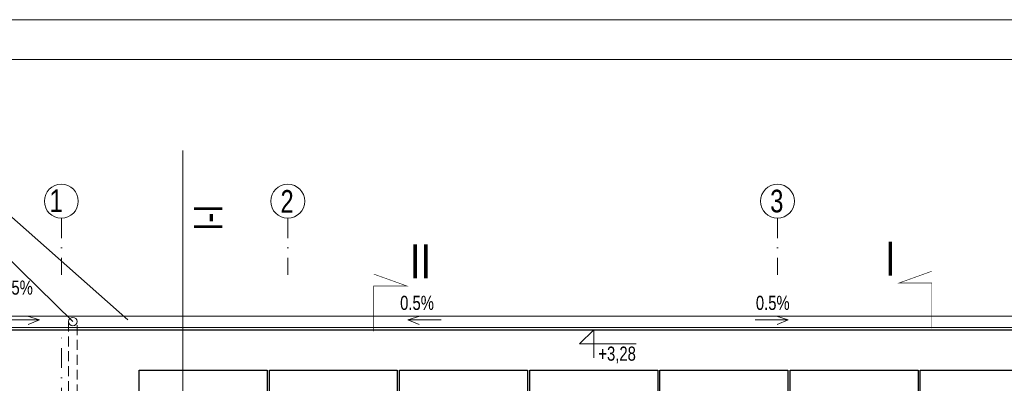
# Model space of a CAD drawing. Header units: inches. Extents: x 57112 to 98566, y -51777 to -16564.
# Tile 131 of 138: x 80411 to 81281, y -20145 to -19824. Entities that reach past the tile are written whole.
import ezdxf

# ---------------------------------------------------------------- set-up
doc = ezdxf.new("R2010")
doc.units = ezdxf.units.IN
doc.header["$MEASUREMENT"] = 0
doc.linetypes.add('DASHDOT', pattern=[1, 0.5, -0.25, 0, -0.25])
doc.linetypes.add('HIDDEN', pattern=[0.375, 0.25, -0.125])
doc.layers.get('0').update_dxf_attribs({"color": 251, "lineweight": 0})
for name, color, linetype, lineweight in [('A--tabelka rysunku', 7, 'Continuous', 0), ('p-- linia przekroju I-AB', 250, 'Continuous', 40), ('p--dach', 251, 'Continuous', 30), ('p--dach-rura spustowa', 2, 'Continuous', 0), ('p--dach-rynna', 251, 'Continuous', 0), ('p--fotowoltaika', 250, 'Continuous', 30), ('p--koty wysok.', 251, 'Continuous', 0), ('p--opisy dodatkowe', 251, 'Continuous', 0), ('p--osie konstr', 250, 'DASHDOT', 15), ('p--osie konstr.-NR', 250, 'DASHDOT', 15), ('p--podpis rysunku', 7, 'Continuous', 0)]:
    doc.layers.add(name, color=color, linetype=linetype, lineweight=lineweight)
doc.styles.add('1-50', font='arial.ttf', dxfattribs={"width": 0.75, "height": 12.5})
doc.styles.get("Standard").update_dxf_attribs({"font": 'arial.ttf', "width": 0.75})

# ---------------------------------------------------------------- blocks, each defined once
blk = doc.blocks.new('strzałka')
for q in [(-19.45, 4.13), (0, 0), (-18.87, -3.25)]:
    blk.add_line((-29.28, 0), q)
blk = doc.blocks.new('kota wykoń')
for p, q in [((0, 25), (0, 0)), ((0, 0), (-12.5, 12.5)), ((-12.5, 12.5), (37.5, 12.5))]:
    blk.add_line(p, q)
at = {"lineweight": 0}
blk.add_line((-2.5, 0), (2.5, 0), dxfattribs=at)

msp = doc.modelspace()

# ---------------------------------------------------------------- linework, layer by layer
at = {"layer": 'A--tabelka rysunku', "linetype": 'Continuous', "elevation": 151.8}
for points in [[(79967.413, -21309.191), (82067.413, -21309.191), (82067.413, -19824.191), (79967.413, -19824.191)], [(80092.413, -21274.191), (82032.413, -21274.191), (82032.413, -19859.191), (80092.413, -19859.191)]]:
    msp.add_lwpolyline(points, close=True, dxfattribs=at)
at = {"layer": 'p-- linia przekroju I-AB', "color": 251, "const_width": 0.5, "elevation": 151.8}
for points in [[(80723.886, -20099.256), (80723.886, -20059.246), (80752.913, -20059.246), (80723.886, -20048.835)], [(81216.905, -20096.723), (81216.905, -20056.713), (81187.878, -20056.713), (81216.905, -20046.301)]]:
    msp.add_lwpolyline(points, dxfattribs=at)
at = {"layer": 'p--dach', "color": 251, "linetype": 'Continuous', "ltscale": 35, "elevation": 151.8}
msp.add_lwpolyline([(81449.465, -20808.405), (80386.965, -20808.405), (80386.965, -20097.905), (81449.465, -20097.905)], close=True, dxfattribs=at)
at = {"layer": 'p--dach-rura spustowa', "color": 251, "linetype": 'HIDDEN', "lineweight": 5, "ltscale": 35}
for p, q in [((80454.325, -20090.782, 151.8), (80454.325, -20155.145, 151.8)), ((80461.825, -20155.145, 151.8), (80461.825, -20090.782, 151.8))]:
    msp.add_line(p, q, dxfattribs=at)
at = {"layer": 'p--dach-rura spustowa', "color": 251, "linetype": 'Continuous', "lineweight": 0, "ltscale": 75}
msp.add_circle((80458.075, -20090.782, 151.8), 3.75, dxfattribs=at)
at = {"layer": 'p--dach-rynna', "color": 251, "lineweight": 5, "elevation": 151.8}
msp.add_lwpolyline([(80386.965, -20095.905), (81449.465, -20095.905), (81449.465, -20085.905), (80386.965, -20085.905)], close=True, dxfattribs=at)
at = {"layer": 'p--fotowoltaika', "color": 251, "linetype": 'Continuous', "ltscale": 35, "elevation": 151.8}
for points in [[(80516.715, -20133.53), (80629.715, -20133.53), (80629.715, -20274.53), (80516.715, -20274.53)], [(80631.715, -20133.53), (80744.715, -20133.53), (80744.715, -20274.53), (80631.715, -20274.53)], [(80746.715, -20133.53), (80859.715, -20133.53), (80859.715, -20274.53), (80746.715, -20274.53)], [(80861.715, -20133.53), (80974.715, -20133.53), (80974.715, -20274.53), (80861.715, -20274.53)], [(80976.715, -20133.53), (81089.715, -20133.53), (81089.715, -20274.53), (80976.715, -20274.53)], [(81091.715, -20133.53), (81204.715, -20133.53), (81204.715, -20274.53), (81091.715, -20274.53)], [(81206.715, -20133.53), (81319.715, -20133.53), (81319.715, -20274.53), (81206.715, -20274.53)]]:
    msp.add_lwpolyline(points, close=True, dxfattribs=at)
at = {"layer": 'p--opisy dodatkowe', "color": 251, "elevation": 151.8}
for points in [[(80342.772, -19986.954), (80390.999, -19986.954), (80506.796, -20089.256)], [(80299.705, -20030.199), (80396.16, -20030.199), (80458.075, -20090.782)]]:
    msp.add_lwpolyline(points, dxfattribs=at)
at = {"layer": 'p--osie konstr', "color": 251, "linetype": 'DASHDOT', "ltscale": 35}
msp.add_line((80447.915, -20763.405, 151.8), (80447.915, -20097.905, 151.8), dxfattribs=at)
at = {"layer": 'p--osie konstr.-NR', "color": 251, "linetype": 'DASHDOT', "ltscale": 35}
for p, q in [((80447.915, -19999.495, 151.8), (80447.915, -20049.495, 151.8)), ((80647.915, -19999.495, 151.8), (80647.915, -20049.495, 151.8)), ((81080.515, -19999.495, 151.8), (81080.515, -20049.495, 151.8))]:
    msp.add_line(p, q, dxfattribs=at)
at = {"layer": 'p--osie konstr.-NR', "color": 251, "linetype": 'Continuous', "ltscale": 35}
for centre in [(80447.915, -19984.495, 151.8), (80647.915, -19984.495, 151.8), (81080.515, -19984.495, 151.8)]:
    msp.add_circle(centre, 15, dxfattribs=at)
at = {"layer": 'p--podpis rysunku', "color": 0}
msp.add_line((80555.287, -19939.562, 151.8), (80555.287, -21001.543, 151.8), dxfattribs=at)

# ---------------------------------------------------------------- block references
at = {"layer": 'p--dach-rynna', "color": 251, "linetype": 'Continuous', "lineweight": 0, "ltscale": 35, "rotation": 180}
for p in [(80399.251, -20089.343, 151.8), (81060.744, -20089.343, 151.8)]:
    msp.add_blockref('strzałka', p, dxfattribs=at)
at = {"layer": 'p--dach-rynna', "color": 251, "linetype": 'Continuous', "lineweight": 0, "ltscale": 35, "xscale": -1, "rotation": 180}
msp.add_blockref('strzałka', (80783.406, -20089.343, 151.8), dxfattribs=at)
at = {"layer": 'p--koty wysok.', "color": 251, "xscale": -1, "rotation": 180}
msp.add_blockref('kota wykoń', (80918.215, -20097.905, 151.8), dxfattribs=at)

# ---------------------------------------------------------------- texts
at = {"layer": 'p-- linia przekroju I-AB', "color": 251, "char_height": 30, "width": 72.0009}
for s, insert, attachment_point in [('\\W0.8;I', (81184.892, -20050.129, 151.8), 9), ('{\\W0.8;II}', (80755.9, -20052.662, 151.8), 7)]:
    msp.add_mtext(s, dxfattribs=dict(at, insert=insert, attachment_point=attachment_point))
at = {"layer": 'p--koty wysok.', "color": 251, "insert": (80922.312, -20127.647, 151.8), "char_height": 12.5, "width": 155.56197, "attachment_point": 7, "style": '1-50'}
msp.add_mtext('+3,28', dxfattribs=at)
at = {"layer": 'p--opisy dodatkowe', "color": 251, "char_height": 12.5, "width": 23.58547, "style": '1-50'}
for insert, attachment_point in [((80422.729, -20054.497, 151.8), 3), ((80747.207, -20067.982, 151.8), 1), ((81091.299, -20067.982, 151.8), 3)]:
    msp.add_mtext('0.5%', dxfattribs=dict(at, insert=insert, attachment_point=attachment_point))
at = {"layer": 'p--osie konstr.-NR', "color": 251, "linetype": 'Continuous', "ltscale": 35, "char_height": 20, "width": 63.5564, "attachment_point": 9}
for s, insert in [('1', (80449.145, -19994.05, 151.8)), ('2', (80653.161, -19994.624, 151.8)), ('3', (81085.761, -19994.624, 151.8))]:
    msp.add_mtext(s, dxfattribs=dict(at, insert=insert))
at = {"layer": 'p--podpis rysunku', "color": 0, "insert": (80565.047, -20025.238, 151.8), "char_height": 25, "width": 531.4776, "attachment_point": 1, "rotation": 90}
msp.add_mtext('  I-I  ', dxfattribs=at)

doc.saveas('drawing.dxf')
